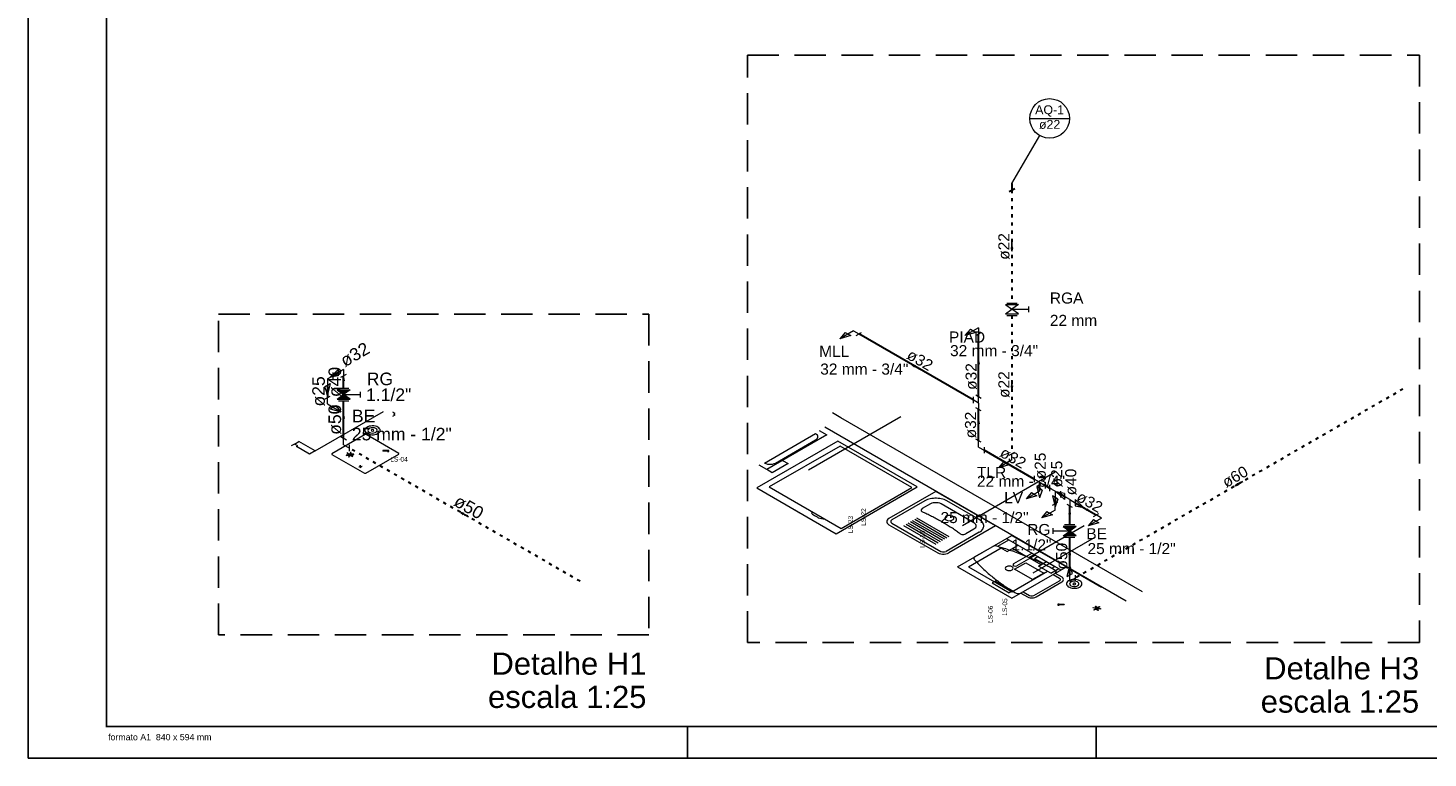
# Model space of a CAD drawing. Header units: millimetres. Extents: x -15 to 153, y -141 to 37.
# Tile 16 of 98: x -15 to 29, y -82 to -59. Entities that reach past the tile are written whole.
import ezdxf

# ---------------------------------------------------------------- set-up
doc = ezdxf.new("R2010")
doc.units = ezdxf.units.MM
doc.header["$MEASUREMENT"] = 0
doc.linetypes.add('DOT2', pattern=[3.175, 0, -3.175])
doc.linetypes.add('HIDDEN', pattern=[0.375, 0.25, -0.125])
doc.layers.get('0').update_dxf_attribs({"color": 5, "lineweight": 20})
for name, color, linetype, lineweight in [('AF-Conexões', 9, 'Continuous', 20), ('AF-Sentido tubo', 9, 'Continuous', 20), ('AF-Textos conexão', 7, 'Continuous', 20), ('AF-Textos tubo', 7, 'Continuous', 20), ('AF-Tubos', 4, 'Continuous', 30), ('AF-Tubos detalhe', 4, 'Continuous', 30), ('AQ-Colunas', 1, 'Continuous', 30), ('AQ-Conexões', 9, 'Continuous', 20), ('AQ-Indicação coluna', 5, 'Continuous', 20), ('AQ-Sentido tubo', 9, 'Continuous', 20), ('AQ-Textos coluna', 7, 'Continuous', 20), ('AQ-Textos conexão', 7, 'Continuous', 20), ('AQ-Textos tubo', 7, 'Continuous', 20), ('AQ-Tubos detalhe', 1, 'DOT2', 30), ('Simbolos', 5, 'Continuous', 20), ('Simbolos_int', 174, 'Continuous', 5)]:
    doc.layers.add(name, color=color, linetype=linetype, lineweight=lineweight)
for name, color, linetype in [('HACHURA', 8, 'Continuous'), ('RVS-GER', 1, 'Continuous'), ('XX-CARIMBO', 9, 'Continuous'), ('XX-FOLHA', 253, 'Continuous')]:
    doc.layers.add(name, color=color, linetype=linetype)
doc.styles.add('Arial', font='arial.ttf')
doc.styles.add('romans.shx', font='txt')
doc.styles.add('Texto Carimbo', font='arial.ttf')
doc.dimstyles.get("Standard").update_dxf_attribs({"dimtxt": 0.18, "dimasz": 0.18, "dimexe": 0.18, "dimexo": 0.0625, "dimgap": 0.09, "dimtad": 0, "dimtih": 1, "dimtoh": 1, "dimdec": 4, "dimzin": 0, "dimdsep": 46, "dimtxsty": 'Standard', "dimcen": 0.09, "dimadec": 0, "dimazin": 0, "dimtfac": 1, "dimtdec": 4, "dimtofl": 0, "dimtmove": 0, "dimatfit": 3, "dimfxl": 1, "dimtolj": 1, "dimtzin": 0, "dimarcsym": 0})

# ---------------------------------------------------------------- blocks, each defined once
blk = doc.blocks.new('Aprovacao A-1_SC')
at = {"layer": 'XX-CARIMBO', "ltscale": 0.5}
for p, q in [((0, 594), (0, 0)), ((0, 0), (840, 0))]:
    blk.add_line(p, q, dxfattribs=at)
at = {"layer": 'XX-FOLHA', "ltscale": 0.5}
for p, q in [((210, 10), (210, 0)), ((210, 10), (210, 0)), ((340, 10), (340, 0))]:
    blk.add_line(p, q, dxfattribs=at)
at = {"layer": 'XX-FOLHA', "ltscale": 0.5, "const_width": 0.5}
blk.add_lwpolyline([(25, 584), (25, 10), (830, 10), (830, 584), (25, 584)], dxfattribs=at)
at = {"layer": 'RVS-GER', "style": 'Texto Carimbo'}
blk.add_text('formato A1  840 x 594 mm', height=2, dxfattribs=at).set_placement((25.5, 5.65))

msp = doc.modelspace()

# ---------------------------------------------------------------- hatches: boundary and pattern name
at = {"layer": 'Simbolos', "linetype": 'Continuous'}
for points in [[(-5.641, -70.039), (-5.229, -70.039), (-5.434, -70.187)], [(-5.434, -70.187), (-5.641, -70.336), (-5.229, -70.336)], [(17.681, -74.533), (17.888, -74.384), (17.476, -74.384)], [(17.888, -74.681), (17.476, -74.681), (17.681, -74.533)]]:
    msp.add_hatch(color=256, dxfattribs=at).paths.add_polyline_path(points)

# ---------------------------------------------------------------- linework, layer by layer
for p, q in [((-6.343, -71.981), (-4.163, -70.722)), ((10.398, -70.928), (10.126, -70.77)), ((9.369, -72.58), (12.299, -70.888)), ((19.479, -76.77), (9.879, -71.228)), ((19.998, -76.47), (10.398, -70.928)), ((-7.001, -71.761), (-6.863, -71.681)), ((-6.343, -71.981), (-6.863, -71.681)), ((7.967, -72.366), (9.589, -71.43)), ((9.952, -71.47), (8.037, -72.576)), ((8.314, -72.366), (9.589, -71.63)), ((9.706, -71.328), (9.952, -71.47)), ((-7.001, -71.761), (-7.105, -71.821)), ((-6.898, -71.821), (-7.001, -71.761)), ((-6.932, -71.841), (-6.898, -71.821)), ((-6.517, -72.081), (-6.932, -71.841)), ((-6.343, -71.981), (-6.517, -72.081)), ((-4.19, -71.972), (-4.19, -71.986)), ((-4.038, -71.972), (-4.19, -71.972)), ((-4.048, -71.986), (-4.19, -71.986)), ((-4.951, -72.483), (-4.849, -72.464)), ((-4.949, -72.49), (-4.951, -72.483)), ((-4.949, -72.49), (-4.847, -72.469)), ((-4.892, -72.453), (-4.916, -72.457)), ((-4.909, -72.475), (-4.916, -72.457)), ((-4.885, -72.471), (-4.892, -72.453)), ((-4.849, -72.464), (-4.847, -72.469)), ((8.037, -72.576), (7.79, -72.434)), ((8.212, -72.677), (8.037, -72.576)), ((8.714, -72.387), (8.212, -72.677)), ((8.539, -72.286), (8.714, -72.387)), ((14.262, -74.355), (17.219, -72.647)), ((13.417, -73.27), (11.927, -74.13)), ((15.322, -74.37), (13.417, -73.27)), ((8.891, -73.845), (8.892, -73.842)), ((8.892, -73.846), (8.891, -73.845)), ((8.892, -73.842), (8.896, -73.84)), ((9.059, -73.942), (8.892, -73.846)), ((9.059, -73.942), (9.062, -73.944)), ((9.062, -73.944), (9.059, -73.942)), ((9.062, -73.944), (9.066, -73.942)), ((9.066, -73.942), (9.062, -73.944)), ((9.066, -73.942), (9.069, -73.94)), ((9.474, -73.948), (9.455, -73.967)), ((9.502, -73.93), (9.474, -73.948)), ((13.07, -73.57), (12.014, -74.18)), ((13.243, -73.67), (12.983, -73.82)), ((14.629, -74.27), (13.59, -73.67)), ((14.802, -74.17), (13.763, -73.57)), ((9.672, -74.106), (9.677, -74.107)), ((9.677, -74.107), (9.883, -74.15)), ((10.063, -74.262), (10.065, -74.259)), ((10.065, -74.263), (10.063, -74.262)), ((10.065, -74.259), (10.068, -74.257)), ((10.231, -74.359), (10.065, -74.263)), ((10.231, -74.359), (10.235, -74.361)), ((10.235, -74.361), (10.231, -74.359)), ((10.235, -74.361), (10.238, -74.359)), ((10.238, -74.359), (10.235, -74.361)), ((10.238, -74.359), (10.242, -74.357)), ((11.927, -74.33), (13.486, -75.23)), ((12.014, -74.28), (13.572, -75.18)), ((13.427, -74.956), (12.402, -74.364)), ((13.496, -74.916), (12.471, -74.324)), ((13.565, -74.876), (12.54, -74.284)), ((13.635, -74.836), (12.609, -74.244)), ((13.704, -74.796), (12.679, -74.204)), ((13.773, -74.756), (12.748, -74.164)), ((13.843, -74.716), (12.817, -74.124)), ((15.322, -74.37), (13.832, -75.23)), ((16.376, -75.378), (18.144, -74.357)), ((14.802, -74.57), (13.746, -75.18)), ((14.109, -75.67), (15.841, -74.67)), ((14.629, -74.47), (14.369, -74.62)), ((15.391, -75.01), (15.737, -74.81)), ((15.668, -74.77), (17.4, -75.77)), ((15.841, -74.67), (17.573, -75.67)), ((16.521, -75.863), (18.469, -74.738)), ((14.456, -75.67), (15.495, -75.07)), ((14.65, -75.358), (15.232, -75.022)), ((15.391, -75.01), (15.691, -75.183)), ((15.691, -75.183), (16.037, -74.983)), ((15.864, -75.083), (16.309, -75.34)), ((16.482, -75.24), (15.895, -75.579)), ((16.586, -75.3), (15.999, -75.639)), ((14.109, -75.67), (15.841, -76.67)), ((14.456, -75.67), (15.841, -76.47)), ((15.841, -76.67), (17.573, -75.67)), ((15.926, -75.747), (16.281, -75.542)), ((16.5, -76.078), (15.926, -75.747)), ((16.281, -75.542), (16.855, -75.873)), ((16.413, -75.4), (16.765, -75.603)), ((16.564, -75.407), (16.668, -75.347)), ((16.564, -75.407), (17.106, -75.72)), ((16.668, -75.347), (17.21, -75.66)), ((16.687, -75.648), (16.938, -75.503)), ((17.08, -75.875), (16.687, -75.648)), ((17.08, -75.875), (17.331, -75.73)), ((17.106, -75.72), (17.21, -75.66)), ((17.682, -75.733), (18.697, -76.319)), ((15.317, -76.127), (15.213, -76.187)), ((15.213, -76.187), (15.755, -76.5)), ((15.317, -76.127), (15.859, -76.44)), ((15.841, -76.47), (16.976, -75.815)), ((16.117, -76.511), (17.227, -75.87)), ((16.855, -75.873), (16.5, -76.078)), ((16.541, -76.586), (17.357, -76.115)), ((16.61, -76.626), (17.426, -76.155)), ((17.149, -75.915), (17.357, -76.035)), ((17.218, -75.875), (17.426, -75.995)), ((15.859, -76.44), (15.755, -76.5)), ((16.125, -76.506), (16.333, -76.626)), ((16.195, -76.466), (16.403, -76.586)), ((17.347, -76.861), (17.499, -76.861)), ((17.357, -76.875), (17.499, -76.875)), ((17.499, -76.861), (17.499, -76.875))]:
    msp.add_line(p, q)
for points in [[(-3.868, -70.872), (-3.799, -70.832), (-3.834, -70.812), (-3.799, -70.792), (-3.868, -70.752)], [(-4.343, -71.226), (-4.381, -71.208), (-4.425, -71.195), (-4.473, -71.187), (-4.522, -71.185), (-4.571, -71.188), (-4.618, -71.197), (-4.661, -71.212), (-4.698, -71.231), (-4.727, -71.254), (-4.748, -71.28), (-4.759, -71.308), (-4.76, -71.337), (-4.751, -71.365), (-4.733, -71.391), (-4.706, -71.415), (-4.671, -71.436), (-4.629, -71.451), (-4.583, -71.462), (-4.535, -71.467), (-4.485, -71.466), (-4.437, -71.46), (-4.392, -71.448), (-4.352, -71.431), (-4.319, -71.41), (-4.293, -71.385), (-4.277, -71.358), (-4.271, -71.33), (-4.275, -71.301), (-4.289, -71.274), (-4.311, -71.248), (-4.343, -71.226)], [(-4.412, -71.266), (-4.454, -71.249), (-4.503, -71.241), (-4.554, -71.244), (-4.6, -71.256), (-4.636, -71.277), (-4.658, -71.304), (-4.662, -71.333), (-4.649, -71.362), (-4.62, -71.386), (-4.578, -71.403), (-4.529, -71.411), (-4.478, -71.408), (-4.432, -71.396), (-4.396, -71.375), (-4.374, -71.348), (-4.37, -71.319), (-4.383, -71.29), (-4.412, -71.266)], [(-4.481, -71.306), (-4.529, -71.299), (-4.563, -71.319), (-4.551, -71.346), (-4.503, -71.353), (-4.469, -71.333), (-4.481, -71.306)], [(-4.733, -72.691), (-3.676, -72.081), (-3.676, -72.061), (-4.715, -71.461), (-4.75, -71.461), (-5.806, -72.071), (-5.806, -72.091), (-4.767, -72.691), (-4.733, -72.691)], [(7.718, -73.16), (10.247, -74.62), (12.828, -73.13), (10.299, -71.67), (7.718, -73.16)], [(9.589, -71.63), (9.623, -71.605), (9.647, -71.577), (9.659, -71.546), (9.659, -71.514), (9.647, -71.483), (9.623, -71.455), (9.589, -71.43)], [(-5.299, -72.118), (-5.302, -72.106), (-5.356, -72.115), (-5.353, -72.127), (-5.299, -72.118)], [(-5.288, -72.078), (-5.275, -72.07), (-5.314, -72.047), (-5.328, -72.055), (-5.288, -72.078)], [(-5.194, -72.079), (-5.241, -72.07), (-5.284, -72.085), (-5.29, -72.114), (-5.254, -72.135), (-5.204, -72.131), (-5.177, -72.107), (-5.194, -72.079)], [(-5.243, -72.142), (-5.263, -72.139), (-5.276, -72.171), (-5.257, -72.174), (-5.243, -72.142)], [(-5.222, -72.096), (-5.247, -72.11), (-5.222, -72.096)], [(-5.224, -72.063), (-5.205, -72.066), (-5.19, -72.035), (-5.211, -72.031), (-5.224, -72.063)], [(-5.179, -72.127), (-5.193, -72.135), (-5.153, -72.158), (-5.14, -72.15), (-5.179, -72.127)], [(-5.171, -72.088), (-5.166, -72.099), (-5.11, -72.091), (-5.115, -72.08), (-5.171, -72.088)], [(-3.992, -71.971), (-4.039, -71.971), (-4.039, -71.999), (-3.992, -71.999), (-3.992, -71.971)], [(8.116, -73.13), (10.403, -74.45), (12.654, -73.15), (10.368, -71.83), (8.116, -73.13)], [(-4.876, -72.484), (-4.918, -72.49), (-4.887, -72.508), (-4.876, -72.484)], [(7.967, -72.366), (8.01, -72.386), (8.06, -72.399), (8.113, -72.407), (8.168, -72.407), (8.222, -72.399), (8.271, -72.386), (8.314, -72.366)], [(13.763, -73.57), (13.725, -73.55), (13.683, -73.533), (13.639, -73.518), (13.592, -73.506), (13.543, -73.497), (13.493, -73.491), (13.442, -73.488), (13.391, -73.488), (13.34, -73.491), (13.29, -73.497), (13.241, -73.506), (13.194, -73.518), (13.15, -73.533), (13.108, -73.55), (13.07, -73.57)], [(9.456, -73.968), (9.489, -73.993), (9.524, -74.017), (9.559, -74.041), (9.597, -74.063), (9.635, -74.085), (9.675, -74.107)], [(12.983, -73.82), (12.952, -73.852), (12.952, -73.888), (12.983, -73.92)], [(14.196, -74.62), (14.165, -74.598), (14.134, -74.576), (14.103, -74.554), (14.072, -74.532), (14.04, -74.51), (14.008, -74.489), (13.976, -74.467), (13.944, -74.446), (13.911, -74.425), (13.878, -74.404), (13.845, -74.383), (13.812, -74.362), (13.778, -74.341), (13.745, -74.321), (13.711, -74.3), (13.676, -74.28), (13.642, -74.26), (13.607, -74.24), (13.572, -74.22), (13.537, -74.2), (13.502, -74.181), (13.466, -74.161), (13.43, -74.142), (13.394, -74.122), (13.358, -74.103), (13.321, -74.084), (13.285, -74.066), (13.248, -74.047), (13.211, -74.028), (13.173, -74.01), (13.136, -73.992), (13.098, -73.974), (13.06, -73.956), (13.022, -73.938), (12.983, -73.92)], [(13.59, -73.67), (13.547, -73.65), (13.497, -73.637), (13.444, -73.629), (13.389, -73.629), (13.336, -73.637), (13.286, -73.65), (13.243, -73.67)], [(11.927, -74.13), (11.893, -74.155), (11.869, -74.183), (11.857, -74.214), (11.857, -74.246), (11.869, -74.277), (11.893, -74.305), (11.927, -74.33)], [(12.014, -74.18), (11.982, -74.212), (11.982, -74.248), (12.014, -74.28)], [(13.951, -74.061), (13.91, -74.045), (13.862, -74.037), (13.812, -74.04), (13.767, -74.052), (13.732, -74.072), (13.711, -74.099), (13.707, -74.127), (13.719, -74.155), (13.748, -74.179), (13.789, -74.195), (13.837, -74.203), (13.887, -74.2), (13.932, -74.188), (13.967, -74.168), (13.988, -74.141), (13.992, -74.113), (13.98, -74.085), (13.951, -74.061)], [(14.629, -74.47), (14.663, -74.445), (14.687, -74.417), (14.699, -74.386), (14.699, -74.354), (14.687, -74.323), (14.663, -74.295), (14.629, -74.27)], [(14.802, -74.57), (14.836, -74.548), (14.867, -74.524), (14.892, -74.498), (14.913, -74.471), (14.929, -74.443), (14.94, -74.414), (14.945, -74.385), (14.945, -74.355), (14.94, -74.326), (14.929, -74.297), (14.913, -74.269), (14.892, -74.242), (14.867, -74.216), (14.836, -74.192), (14.802, -74.17)], [(14.196, -74.62), (14.251, -74.638), (14.314, -74.638), (14.369, -74.62)], [(13.486, -75.23), (13.529, -75.25), (13.578, -75.263), (13.632, -75.271), (13.686, -75.271), (13.74, -75.263), (13.789, -75.25), (13.832, -75.23)], [(13.572, -75.18), (13.627, -75.198), (13.691, -75.198), (13.746, -75.18)], [(15.362, -75.018), (15.296, -75.006), (15.232, -75.022)], [(17.227, -75.791), (17.181, -75.765), (17.135, -75.739), (17.089, -75.713), (17.043, -75.688), (16.996, -75.663), (16.948, -75.638), (16.9, -75.613), (16.852, -75.589), (16.804, -75.565), (16.755, -75.541), (16.705, -75.518), (16.655, -75.494), (16.605, -75.471), (16.555, -75.448), (16.504, -75.426), (16.453, -75.404), (16.401, -75.382), (16.35, -75.36), (16.297, -75.339), (16.245, -75.318), (16.192, -75.297), (16.139, -75.276), (16.085, -75.256), (16.031, -75.236), (15.977, -75.216), (15.923, -75.197), (15.868, -75.178), (15.813, -75.159), (15.757, -75.14), (15.702, -75.122), (15.646, -75.104), (15.589, -75.086), (15.533, -75.069), (15.476, -75.052), (15.419, -75.035), (15.361, -75.019)], [(14.65, -75.358), (14.621, -75.395), (14.643, -75.433)], [(14.642, -75.434), (14.671, -75.467), (14.7, -75.5), (14.729, -75.533), (14.759, -75.565), (14.79, -75.598), (14.821, -75.63), (14.853, -75.662), (14.885, -75.694), (14.917, -75.726), (14.951, -75.758), (14.984, -75.789), (15.018, -75.821), (15.053, -75.852), (15.088, -75.883), (15.124, -75.913), (15.16, -75.944), (15.196, -75.974), (15.234, -76.004), (15.271, -76.034), (15.309, -76.064), (15.348, -76.094), (15.387, -76.123), (15.426, -76.152), (15.466, -76.181), (15.506, -76.21), (15.547, -76.238), (15.588, -76.266), (15.63, -76.295), (15.672, -76.322), (15.715, -76.35), (15.758, -76.377), (15.801, -76.405), (15.845, -76.431), (15.89, -76.458), (15.934, -76.485), (15.98, -76.511)], [(15.844, -75.669), (15.803, -75.653), (15.755, -75.647), (15.707, -75.653), (15.666, -75.669), (15.639, -75.692), (15.629, -75.72), (15.639, -75.748), (15.666, -75.771), (15.707, -75.787), (15.755, -75.793), (15.803, -75.787), (15.844, -75.771), (15.871, -75.748), (15.88, -75.72), (15.871, -75.692), (15.844, -75.669)], [(15.895, -75.579), (15.874, -75.609), (15.895, -75.639), (15.947, -75.651), (15.999, -75.639)], [(17.227, -75.87), (17.252, -75.845), (17.252, -75.815), (17.227, -75.79)], [(17.357, -76.115), (17.382, -76.09), (17.382, -76.06), (17.357, -76.035)], [(17.426, -76.155), (17.457, -76.132), (17.477, -76.104), (17.484, -76.075), (17.477, -76.046), (17.457, -76.018), (17.426, -75.995)], [(17.998, -76.115), (17.959, -76.097), (17.915, -76.084), (17.868, -76.076), (17.818, -76.074), (17.769, -76.077), (17.722, -76.086), (17.68, -76.101), (17.643, -76.12), (17.613, -76.143), (17.593, -76.169), (17.582, -76.197), (17.58, -76.226), (17.589, -76.254), (17.607, -76.28), (17.635, -76.304), (17.67, -76.325), (17.711, -76.34), (17.757, -76.351), (17.806, -76.356), (17.856, -76.355), (17.904, -76.349), (17.949, -76.337), (17.989, -76.32), (18.022, -76.299), (18.047, -76.274), (18.063, -76.247), (18.069, -76.219), (18.066, -76.19), (18.052, -76.163), (18.029, -76.137), (17.998, -76.115)], [(17.928, -76.155), (17.887, -76.138), (17.837, -76.13), (17.787, -76.133), (17.74, -76.145), (17.704, -76.166), (17.683, -76.193), (17.678, -76.222), (17.691, -76.251), (17.721, -76.275), (17.762, -76.292), (17.812, -76.3), (17.863, -76.297), (17.909, -76.285), (17.945, -76.264), (17.967, -76.237), (17.971, -76.208), (17.958, -76.179), (17.928, -76.155)], [(17.859, -76.195), (17.812, -76.188), (17.777, -76.208), (17.79, -76.235), (17.837, -76.242), (17.872, -76.222), (17.859, -76.195)], [(15.978, -76.511), (16.022, -76.526), (16.073, -76.526), (16.117, -76.511)], [(16.333, -76.626), (16.374, -76.644), (16.421, -76.655), (16.472, -76.659), (16.523, -76.655), (16.57, -76.644), (16.61, -76.626)], [(16.403, -76.586), (16.446, -76.601), (16.497, -76.601), (16.541, -76.586)], [(17.346, -76.861), (17.299, -76.861), (17.299, -76.889), (17.346, -76.889), (17.346, -76.861)], [(18.479, -76.977), (18.474, -76.988), (18.419, -76.98), (18.424, -76.969), (18.479, -76.977)], [(18.488, -77.016), (18.502, -77.024), (18.462, -77.047), (18.448, -77.039), (18.488, -77.016)], [(18.584, -76.968), (18.537, -76.959), (18.494, -76.974), (18.489, -77.003), (18.524, -77.024), (18.574, -77.02), (18.601, -76.996), (18.584, -76.968)], [(18.533, -76.952), (18.514, -76.955), (18.498, -76.924), (18.517, -76.921), (18.533, -76.952)], [(18.556, -76.985), (18.531, -76.999), (18.556, -76.985)], [(18.552, -77.031), (18.571, -77.028), (18.585, -77.06), (18.566, -77.063), (18.552, -77.031)], [(18.597, -76.967), (18.583, -76.959), (18.623, -76.936), (18.637, -76.944), (18.597, -76.967)], [(18.606, -77.008), (18.611, -76.995), (18.665, -77.004), (18.661, -77.016), (18.606, -77.008)]]:
    msp.add_lwpolyline(points)
at = {"layer": 'AF-Conexões', "linetype": 'Continuous'}
for p, q in [((10.795, -68.157), (10.362, -68.407)), ((10.795, -68.157), (10.968, -68.257)), ((14.779, -68.057), (14.346, -68.307)), ((14.519, -68.107), (14.346, -68.307)), ((14.519, -68.107), (14.692, -68.207)), ((14.779, -68.057), (14.779, -68.257)), ((10.535, -68.207), (10.362, -68.407)), ((10.708, -68.307), (10.362, -68.407)), ((10.535, -68.207), (10.708, -68.307)), ((10.881, -68.307), (11.054, -68.207)), ((14.692, -68.207), (14.346, -68.307)), ((14.692, -68.307), (14.865, -68.207)), ((-5.608, -69.387), (-5.868, -69.637)), ((-5.779, -69.486), (-5.779, -69.686)), ((-5.608, -69.387), (-5.608, -69.587)), ((-5.435, -69.387), (-5.608, -69.487)), ((-5.435, -69.387), (-5.435, -69.587)), ((-6.039, -69.936), (-5.866, -69.836)), ((-6.039, -69.936), (-5.952, -70.186)), ((-5.952, -69.686), (-5.779, -69.586)), ((-5.952, -69.686), (-5.952, -69.886)), ((-5.866, -69.836), (-5.952, -70.186)), ((-5.608, -69.587), (-5.868, -69.637)), ((-5.522, -69.637), (-5.348, -69.537)), ((-6.039, -70.336), (-5.866, -70.236)), ((-5.952, -70.486), (-5.952, -70.286)), ((14.605, -70.257), (14.605, -70.457)), ((14.779, -70.457), (14.605, -70.357)), ((14.865, -70.307), (14.692, -70.207)), ((14.779, -70.457), (14.779, -70.257)), ((-5.952, -70.486), (-5.519, -70.736)), ((-5.866, -70.636), (-5.693, -70.536)), ((-5.866, -70.636), (-5.519, -70.736)), ((-5.693, -70.536), (-5.519, -70.736)), ((14.865, -70.707), (14.692, -70.607)), ((14.779, -70.457), (14.779, -70.657)), ((-5.348, -71.637), (-5.522, -71.537)), ((-5.435, -71.787), (-5.435, -71.587)), ((14.865, -71.707), (14.692, -71.607)), ((14.779, -71.857), (14.779, -71.657)), ((-5.435, -71.787), (-5.262, -71.887)), ((-5.262, -71.787), (-5.262, -71.987)), ((14.779, -71.857), (14.952, -71.957)), ((14.952, -71.857), (14.952, -72.057)), ((16.548, -72.778), (16.548, -72.978)), ((16.722, -72.978), (16.548, -72.878)), ((16.635, -73.108), (16.808, -73.008)), ((16.722, -72.978), (16.895, -73.078)), ((16.722, -72.978), (16.722, -73.178)), ((16.722, -73.258), (16.722, -73.058)), ((16.895, -72.978), (16.895, -73.178)), ((17.041, -73.063), (17.041, -73.263)), ((16.722, -73.258), (16.289, -73.508)), ((16.462, -73.308), (16.289, -73.508)), ((16.635, -73.408), (16.289, -73.508)), ((16.462, -73.308), (16.635, -73.408)), ((16.808, -73.228), (16.635, -73.128)), ((16.635, -73.128), (16.722, -73.478)), ((16.808, -73.228), (16.722, -73.478)), ((17.214, -73.263), (17.041, -73.163)), ((17.301, -73.513), (17.127, -73.413)), ((17.127, -73.413), (17.214, -73.763)), ((17.214, -73.263), (17.387, -73.363)), ((17.214, -73.263), (17.214, -73.463)), ((17.301, -73.513), (17.214, -73.763)), ((17.509, -73.333), (17.249, -73.283)), ((17.509, -73.533), (17.249, -73.283)), ((17.387, -73.263), (17.387, -73.463)), ((17.509, -73.333), (17.509, -73.533)), ((17.682, -73.533), (17.509, -73.433)), ((17.682, -73.533), (17.682, -73.733)), ((17.682, -73.533), (17.855, -73.633)), ((17.855, -73.533), (17.855, -73.733)), ((17.855, -73.533), (18.115, -73.783)), ((17.214, -73.863), (16.781, -74.113)), ((16.954, -73.913), (16.781, -74.113)), ((16.954, -73.913), (17.127, -74.013)), ((17.127, -73.713), (17.301, -73.613)), ((17.214, -73.863), (17.214, -73.663)), ((17.768, -73.783), (17.595, -73.683)), ((17.855, -73.733), (18.115, -73.783)), ((18.437, -74.069), (18.61, -73.969)), ((17.127, -74.013), (16.781, -74.113)), ((18.697, -74.119), (18.264, -74.369)), ((18.437, -74.169), (18.264, -74.369)), ((18.61, -74.269), (18.264, -74.369)), ((18.437, -74.169), (18.61, -74.269)), ((18.697, -74.119), (18.524, -74.019)), ((17.595, -75.983), (17.682, -75.633)), ((17.768, -75.883), (17.682, -75.633)), ((17.595, -75.983), (17.768, -75.883)), ((17.682, -76.133), (17.682, -75.933)), ((17.682, -76.133), (17.855, -76.033)), ((17.855, -75.933), (17.855, -76.133))]:
    msp.add_line(p, q, dxfattribs=at)
at = {"layer": 'AF-Tubos'}
msp.add_line((14.605, -70.357), (10.968, -68.257), dxfattribs=at)
at = {"layer": 'AF-Tubos', "linetype": 'DOT2', "ltscale": 0.05}
for p, q in [((28.284, -70.012), (17.855, -76.033)), ((2.09, -76.132), (-5.262, -71.887))]:
    msp.add_line(p, q, dxfattribs=at)
at = {"layer": 'AF-Tubos detalhe'}
for p, q in [((14.779, -70.257), (14.779, -68.257)), ((-5.608, -69.487), (-5.779, -69.586)), ((-5.952, -69.886), (-5.952, -70.286)), ((-5.435, -69.987), (-5.435, -69.587)), ((-5.435, -71.587), (-5.435, -70.387)), ((14.779, -71.657), (14.779, -70.657)), ((16.548, -72.878), (14.952, -71.957)), ((16.722, -73.178), (16.722, -73.058)), ((17.041, -73.163), (16.895, -73.078)), ((17.214, -73.463), (17.214, -73.663)), ((17.509, -73.433), (17.387, -73.363)), ((17.682, -74.333), (17.682, -73.733)), ((17.855, -73.633), (18.524, -74.019)), ((17.682, -75.933), (17.682, -74.733))]:
    msp.add_line(p, q, dxfattribs=at)
at = {"layer": 'AQ-Colunas', "linetype": 'Continuous'}
for p, q in [((15.755, -63.72), (15.928, -63.62)), ((15.841, -63.47), (15.841, -63.67))]:
    msp.add_line(p, q, dxfattribs=at)
at = {"layer": 'AQ-Conexões', "linetype": 'Continuous'}
for p, q in [((15.755, -72.12), (15.928, -72.02)), ((15.841, -72.27), (15.841, -72.07)), ((15.841, -72.27), (15.408, -72.52)), ((15.581, -72.32), (15.408, -72.52)), ((15.755, -72.42), (15.408, -72.52)), ((15.581, -72.32), (15.755, -72.42))]:
    msp.add_line(p, q, dxfattribs=at)
at = {"layer": 'AQ-Indicação coluna'}
for p, q in [((16.411, -61.392), (17.671, -61.392)), ((15.841, -63.47), (16.726, -61.937))]:
    msp.add_line(p, q, dxfattribs=at)
msp.add_circle((17.041, -61.392), 0.63, dxfattribs=at)
at = {"layer": 'AQ-Tubos detalhe', "ltscale": 0.05}
for p, q in [((15.841, -63.67), (15.841, -67.271)), ((15.841, -67.67), (15.841, -72.07))]:
    msp.add_line(p, q, dxfattribs=at)
at = {"layer": 'HACHURA', "linetype": 'HIDDEN', "ltscale": 4}
for points in [[(7.419, -59.378), (28.812, -59.378), (28.812, -78.085), (7.419, -78.085)], [(-9.417, -67.628), (4.285, -67.628), (4.285, -77.839), (-9.417, -77.839)]]:
    msp.add_lwpolyline(points, close=True, dxfattribs=at)
at = {"layer": 'Simbolos'}
for p, q in [((15.635, -67.322), (15.841, -67.47)), ((15.635, -67.322), (16.047, -67.322)), ((15.635, -67.619), (15.841, -67.47)), ((15.635, -67.619), (16.047, -67.619)), ((16.047, -67.322), (15.841, -67.47)), ((16.047, -67.619), (15.841, -67.47)), ((15.841, -67.47), (16.38, -67.47)), ((16.38, -67.559), (16.38, -67.381)), ((-5.641, -70.039), (-5.229, -70.039)), ((-5.641, -70.039), (-5.434, -70.187)), ((-5.641, -70.336), (-5.434, -70.187)), ((-5.641, -70.336), (-5.229, -70.336)), ((-5.6, -69.987), (-5.271, -69.987)), ((-5.6, -70.387), (-5.271, -70.387)), ((-5.229, -70.039), (-5.435, -70.187)), ((-5.434, -70.187), (-4.896, -70.187)), ((-5.229, -70.336), (-5.434, -70.187)), ((-4.896, -70.276), (-4.896, -70.098)), ((17.888, -74.384), (17.476, -74.384)), ((17.476, -74.384), (17.681, -74.533)), ((17.847, -74.333), (17.518, -74.333)), ((17.888, -74.384), (17.681, -74.533)), ((17.143, -74.444), (17.143, -74.622)), ((17.681, -74.533), (17.143, -74.533)), ((17.476, -74.681), (17.682, -74.533)), ((17.888, -74.681), (17.476, -74.681)), ((17.847, -74.733), (17.518, -74.733)), ((17.888, -74.681), (17.681, -74.533))]:
    msp.add_line(p, q, dxfattribs=at)
at = {"layer": 'Simbolos_int'}
for p, q in [((15.677, -67.271), (16.005, -67.271)), ((15.677, -67.67), (16.005, -67.67))]:
    msp.add_line(p, q, dxfattribs=at)

# ---------------------------------------------------------------- block references
at = {"xscale": 0.1, "yscale": 0.1, "zscale": 0.1}
msp.add_blockref('Aprovacao A-1_SC', (-15.483, -81.76), dxfattribs=at)

# ---------------------------------------------------------------- texts
at = {"line_spacing_factor": 0.798}
for s, insert, char_height, width, attachment_point, style in [('LS-04', (-3.395, -72.323), 0.15, 0.89999, 9, 'romans.shx'), ('TLR', (14.727, -72.843), 0.353, 1.2708, 7, 'Arial'), ('22 mm - 3/4"', (14.727, -73.126), 0.353, 5.0832, 7, 'Arial')]:
    msp.add_mtext(s, dxfattribs=dict(at, insert=insert, char_height=char_height, width=width, attachment_point=attachment_point, style=style))
at = {"char_height": 0.15, "width": 0.89999, "line_spacing_factor": 0.798, "style": 'romans.shx'}
for s, insert, attachment_point, rotation in [('LS-22', (11.194, -73.81), 9, 90.0002), ('LS-23', (10.781, -74.05), 9, 90.0002), ('LS-15', (13.067, -75.069), 7, 90.0002), ('LS-06', (15.236, -76.909), 9, 88.9975), ('LS-05', (15.695, -76.676), 9, 88.9975)]:
    msp.add_mtext(s, dxfattribs=dict(at, insert=insert, attachment_point=attachment_point, rotation=rotation))
at = {"layer": 'AF-Textos conexão', "attachment_point": 7, "line_spacing_factor": 0.798, "style": 'Arial'}
for s, insert, char_height, width in [('PIAD', (13.836, -68.531), 0.353, 1.6944), ('MLL', (9.705, -68.985), 0.353, 1.2708), ('32 mm - 3/4"', (13.87, -68.969), 0.353, 5.0832), ('32 mm - 3/4"', (9.738, -69.556), 0.353, 5.0832), ('RG', (-4.698, -69.893), 0.4, 0.33888), ('1.1/2"', (-4.722, -70.399), 0.4, 1.01664), ('BE', (-5.172, -71.069), 0.4, 0.33888), ('25 mm - 1/2"', (-5.173, -71.651), 0.4, 3.33511), ('LV', (15.592, -73.646), 0.353, 0.8472), ('25 mm - 1/2"', (13.565, -74.284), 0.353, 5.0832), ('RG', (16.328, -74.666), 0.353, 0.8472), ('BE', (18.209, -74.794), 0.353, 0.8472), ('1.1/2"', (15.828, -75.155), 0.353, 2.5416), ('25 mm - 1/2"', (18.247, -75.272), 0.353, 5.0832)]:
    msp.add_mtext(s, dxfattribs=dict(at, insert=insert, char_height=char_height, width=width))
at = {"layer": 'AF-Textos tubo', "attachment_point": 8, "line_spacing_factor": 0.798, "style": 'Arial'}
for s, insert, char_height, width, rotation in [('ø32', (-4.974, -69.09), 0.4, 0.50832, 30.0001), ('ø32', (12.822, -69.245), 0.353, 1.2708, 329.9999), ('ø40', (-5.506, -69.787), 0.4, 0.50832, 90.0002), ('ø32', (14.727, -69.611), 0.353, 1.2708, 90.0002), ('ø25', (-6.023, -70.086), 0.4, 0.50832, 90.0002), ('ø50', (-5.506, -70.987), 0.4, 0.50832, 90.0002), ('ø32', (14.708, -71.156), 0.353, 1.2708, 90.0002), ('ø32', (15.785, -72.356), 0.353, 1.2708, 329.9999), ('ø25', (16.926, -72.461), 0.353, 1.2708, 90.0002), ('ø25', (17.452, -72.718), 0.353, 1.2708, 90.0002), ('ø40', (17.898, -72.972), 0.353, 1.2708, 90.0002), ('ø60', (23.035, -72.961), 0.353, 1.2708, 30.0001), ('ø50', (-1.551, -73.948), 0.4, 0.50832, 329.9999), ('ø32', (18.225, -73.764), 0.353, 1.2708, 329.9999), ('ø50', (17.611, -75.333), 0.353, 1.2708, 90.0002)]:
    msp.add_mtext(s, dxfattribs=dict(at, insert=insert, char_height=char_height, width=width, rotation=rotation))
at = {"layer": 'AQ-Textos coluna', "char_height": 0.2824, "attachment_point": 8, "line_spacing_factor": 0.798, "style": 'Arial'}
for s, insert, width in [('AQ-1', (17.041, -61.335), 1.35552), ('ø22', (17.041, -61.731), 1.01664)]:
    msp.add_mtext(s, dxfattribs=dict(at, insert=insert, width=width))
at = {"layer": 'AQ-Textos conexão', "char_height": 0.353, "attachment_point": 7, "line_spacing_factor": 0.798, "style": 'Arial'}
for s, insert, width in [('RGA', (17.048, -67.294), 1.2708), ('22 mm', (17.048, -68), 2.118)]:
    msp.add_mtext(s, dxfattribs=dict(at, insert=insert, width=width))
at = {"layer": 'AQ-Textos tubo', "char_height": 0.353, "width": 1.2708, "attachment_point": 8, "rotation": 90.0002, "line_spacing_factor": 0.798, "style": 'Arial'}
for insert in [(15.77, -65.47), (15.77, -69.87)]:
    msp.add_mtext('ø22', dxfattribs=dict(at, insert=insert))
at = {"layer": 'HACHURA', "linetype": 'HIDDEN', "ltscale": 4, "char_height": 0.706, "width": 8.472, "attachment_point": 9, "line_spacing_factor": 0.9, "style": 'Arial'}
for s, insert in [('Detalhe H1', (4.205, -79.118)), ('Detalhe H3', (28.805, -79.267)), ('escala 1:25', (4.205, -80.177)), ('escala 1:25', (28.805, -80.326))]:
    msp.add_mtext(s, dxfattribs=dict(at, insert=insert))

# ---------------------------------------------------------------- leaders
at = {"layer": 'AF-Sentido tubo'}
for points in [[(-5.816, -69.607), (-5.571, -69.466)], [(12.664, -69.236), (12.909, -69.377)], [(14.779, -69.115), (14.779, -69.398)], [(-5.952, -70.227), (-5.952, -69.944)], [(-5.435, -69.646), (-5.435, -69.928)], [(-5.435, -70.846), (-5.435, -71.128)], [(14.779, -71.015), (14.779, -71.298)], [(15.628, -72.347), (15.872, -72.488)], [(16.722, -73.26), (16.722, -72.977)], [(16.845, -73.05), (17.09, -73.191)], [(22.947, -73.093), (23.192, -72.952)], [(17.214, -73.704), (17.214, -73.422)], [(17.326, -73.327), (17.57, -73.468)], [(-1.708, -73.939), (-1.464, -74.08)], [(17.682, -73.892), (17.682, -74.174)], [(18.312, -73.896), (18.067, -73.755)], [(17.682, -75.192), (17.682, -75.474)]]:
    msp.add_leader(points, dimstyle='Standard', override={"dimasz": 0.1, "dimldrblk": 'CLOSED'}, dxfattribs=at)
at = {"layer": 'AQ-Sentido tubo'}
for points in [[(15.841, -65.611), (15.841, -65.329)], [(15.841, -70.011), (15.841, -69.729)]]:
    msp.add_leader(points, dimstyle='Standard', override={"dimasz": 0.1, "dimldrblk": 'CLOSED'}, dxfattribs=at)

doc.saveas('drawing.dxf')
